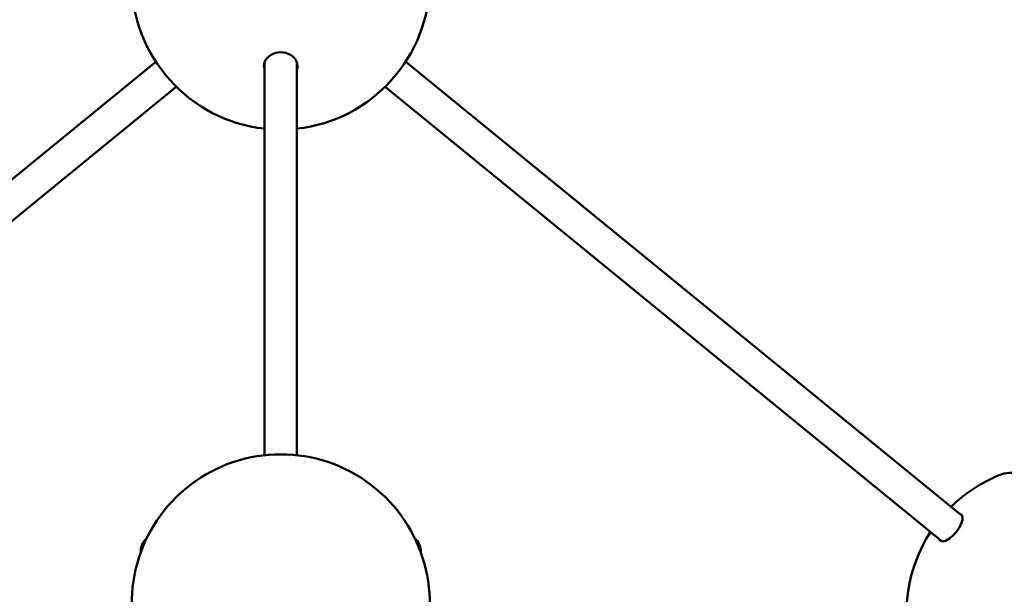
# Model space of a CAD drawing. Header units: millimetres. Extents: x 734 to 2864, y 389 to 1965.
# Tile 8 of 23: x 1012 to 1408, y 1196 to 1427. Entities that reach past the tile are written whole.
import ezdxf

# ---------------------------------------------------------------- set-up
doc = ezdxf.new("R2010")
doc.units = ezdxf.units.MM
doc.header["$LTSCALE"] = 11
doc.layers.add('Widoczne (ISO)', color=7, linetype='Continuous', lineweight=50)
doc.layers.add('Wymiar (ISO)', color=7, linetype='Continuous', lineweight=18)
doc.styles.add('Tekst notatki (ISO)', font='tahoma.ttf')
doc.dimstyles.new('Domyślne (ISO)', dxfattribs={"dimscale": 11, "dimtxt": 3, "dimasz": 3, "dimexe": 3.175, "dimexo": 0, "dimgap": 0.762, "dimtad": 1, "dimdec": 1, "dimlfac": 0.03937, "dimrnd": 1e-08, "dimzin": 0, "dimdsep": 46, "dimtxsty": 'Tekst notatki (ISO)', "dimblk": 'Filled-1', "dimcen": 0.09, "dimdle": 10, "dimse1": 1, "dimse2": 1, "dimclrd": 256, "dimclre": 256, "dimclrt": 256, "dimadec": 0, "dimazin": 0, "dimtfac": 0.666667, "dimtmove": 0, "dimatfit": 3, "dimfxl": 1, "dimtolj": 1, "dimlwd": 15, "dimlwe": 15, "dimarcsym": 0})

# ---------------------------------------------------------------- blocks, each defined once
blk = doc.blocks.new('Filled-1')
at = {"color": 0}
for p, q in [((0, 0), (-1, 0.25)), ((-1, 0.25), (-1, -0.25)), ((-1, 0), (0, 0)), ((-1, -0.25), (0, 0))]:
    blk.add_line(p, q, dxfattribs=at)
at = {"color": 0, "flags": 128}
blk.add_lwpolyline([(-1, -0.25), (0, 0), (-1, 0.25), (-1, -0.25)], dxfattribs=at)
at = {"color": 0}
blk.add_solid([(-1, -0.25), (0, 0), (-1, 0.25), (-1, -0.25)], dxfattribs=at)
blk = doc.blocks.new('*D4')
at = {"layer": 'Defpoints', "color": 0, "transparency": 16777216}
for p in [(1116.67, 1537.69), (1713.33, 1537.69), (1116.67, 606.91)]:
    blk.add_point(p, dxfattribs=at)
at = {"layer": 'Wymiar (ISO)', "lineweight": 15, "transparency": 16777216}
blk.add_line((1713.33, 639.91), (1713.33, 1504.69), dxfattribs=at)
at = {"layer": 'Wymiar (ISO)', "lineweight": 15, "transparency": 16777216, "xscale": 33, "yscale": 33, "zscale": 33}
for p, rotation in [((1713.33, 1537.69), 90), ((1713.33, 606.91), 270)]:
    blk.add_blockref('Filled-1', p, dxfattribs=dict(at, rotation=rotation))
at = {"layer": 'Wymiar (ISO)', "lineweight": 18, "transparency": 16777216, "insert": (1614.88, 992.08), "char_height": 33, "attachment_point": 1, "rotation": 90, "style": 'Tekst notatki (ISO)'}
blk.add_mtext('\\A1;36.6\\P931 mm', dxfattribs=at)
blk = doc.blocks.new('*D5')
at = {"layer": 'Defpoints', "color": 0, "transparency": 16777216}
for p in [(1171.67, 1781.19), (1713.33, 1781.19), (1116.67, 606.91)]:
    blk.add_point(p, dxfattribs=at)
at = {"layer": 'Wymiar (ISO)', "lineweight": 15, "transparency": 16777216}
blk.add_line((1713.33, 639.91), (1713.33, 1748.19), dxfattribs=at)
at = {"layer": 'Wymiar (ISO)', "lineweight": 15, "transparency": 16777216, "xscale": 33, "yscale": 33, "zscale": 33}
for p, rotation in [((1713.33, 1781.19), 90), ((1713.33, 606.91), 270)]:
    blk.add_blockref('Filled-1', p, dxfattribs=dict(at, rotation=rotation))
at = {"layer": 'Wymiar (ISO)', "lineweight": 18, "transparency": 16777216, "insert": (1616.13, 1550.96), "char_height": 33, "attachment_point": 1, "rotation": 90, "style": 'Tekst notatki (ISO)'}
blk.add_mtext('\\A1;46.2\\P1174 mm', dxfattribs=at)

msp = doc.modelspace()

# ---------------------------------------------------------------- linework, layer by layer
at = {"layer": 'Widoczne (ISO)'}
for p, q in [((1066.36, 1410.21), (842.17, 1227.17)), ((1110.17, 1409.97), (1110.17, 1251.78)), ((1123.17, 1409.97), (1123.17, 1251.78)), ((1391.17, 1227.17), (1166.98, 1410.21)), ((1074.58, 1400.14), (850.39, 1217.1)), ((1382.95, 1217.1), (1158.76, 1400.14))]:
    msp.add_line(p, q, dxfattribs=at)
for centre, radius, start, end in [((1116.67, 1442.9), 60, 180, 263.7808), ((1116.67, 1442.9), 60, 276.2192, 0), ((1116.67, 1192.13), 60, 338.1574, 201.8426), ((1428.64, 1188.18), 60, 112.2077, 134.5492), ((1067.52, 1212.93), 7.25, 131.6986, 182.4182), ((1165.82, 1212.93), 7.25, 357.5818, 48.3014), ((1428.64, 1188.18), 60, 146.9877, 195.9884)]:
    msp.add_arc(centre, radius, start, end, dxfattribs=at)
for centre, major_axis, ratio, start_param, end_param in [((1116.67, 1408.48), (-6.75, 0), 0.816497, 2.86858, 6.556198), ((1116.67, 1409.7), (-6.75, 0), 0.816497, 0.111224, 0.273013), ((1116.67, 1409.64), (-6.75, 0), 0.816497, 0.105646, 0.273013), ((1116.67, 1409.7), (6.75, 0), 0.816497, 6.010173, 6.171961), ((1116.67, 1409.64), (6.75, 0), 0.816497, 6.010173, 6.17754), ((1428.64, 1188.18), (-22.68, 55.55), 0.471405, 5.091993, 6.283185), ((1386.48, 1222.6), (4.27, 5.23), 0.408248, 2.86858, 6.556198)]:
    msp.add_ellipse(centre, major_axis=major_axis, ratio=ratio, start_param=start_param, end_param=end_param, dxfattribs=at)

# ---------------------------------------------------------------- dimensions: what is measured, and where the dimension line sits
at = {"layer": 'Wymiar (ISO)', "lineweight": 18}
for base, p2, text, picture, middle in [((1713.33, 1781.19), (1171.67, 1781.19), '<>\\P1174 mm', '*D5', (1713.33, 1641.8)), ((1713.33, 1537.69), (1116.67, 1537.69), '<>\\P931 mm', '*D4', (1713.33, 1072.3))]:
    dim = msp.add_linear_dim(base=base, p1=(1116.67, 606.91), p2=p2, angle=90, text=text, dimstyle='Domyślne (ISO)', override={"dimgap": 0.762, "dimdec": 1, "dimlfac": 0.03937, "dimpost": '\\X', "dimse1": 1, "dimse2": 1, "dimtol": 0, "dimlim": 0, "dimtp": 0, "dimtm": 0, "dimtdec": 2, "dimtofl": 0, "dimatfit": 1, "dimtvp": -0.25}, dxfattribs=at)
    dim.commit()
    dim.dimension.update_dxf_attribs({"geometry": picture, "text_midpoint": middle, "dimtype": 160})

doc.saveas('drawing.dxf')
